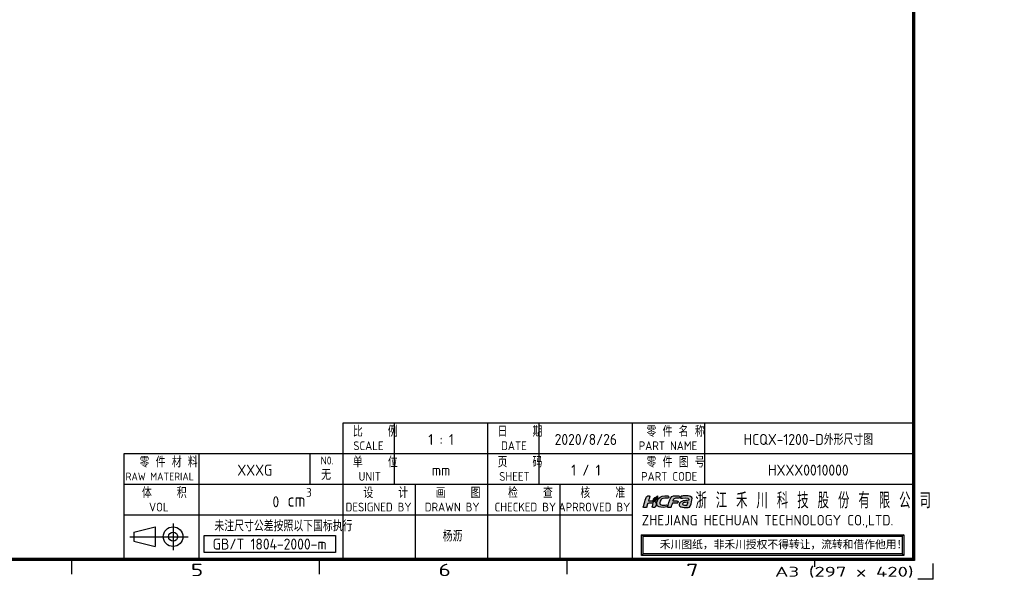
# Model space of a CAD drawing. Extents: x 0 to 443, y -346 to 299.
# Tile 22 of 42: x 219 to 443, y -346 to -218. Entities that reach past the tile are written whole.
import ezdxf
from ezdxf.enums import TextEntityAlignment as Align

# ---------------------------------------------------------------- set-up
doc = ezdxf.new("R2010")
doc.units = 0
doc.header["$LTSCALE"] = 23.1
doc.header["$MEASUREMENT"] = 0
doc.layers.get('0').update_dxf_attribs({"linetype": 'CONTINUOUS'})
doc.layers.add('限高区域④', color=3, linetype='CONTINUOUS')
doc.layers.add('限高区域⑤', color=4, linetype='CONTINUOUS')
doc.styles.get("Standard").update_dxf_attribs({"font": 'isocp3.shx', "bigfont": 'gbcbig.shx'})

# ---------------------------------------------------------------- blocks, each defined once
blk = doc.blocks.new('*T1')
at = {"linetype": 'ByBlock', "width": 1.656197}
blk.add_text('A3 (297 x 420)', height=2, dxfattribs=at).set_placement((367, 16), (395, 16), align=Align.FIT)
blk = doc.blocks.new('hcfa')
at = {"layer": '限高区域⑤'}
h = blk.add_hatch(color=164, dxfattribs=at)
edge = h.paths.add_edge_path()
edge.add_spline(control_points=[(7.07, 2.36), (6.56, 2.36), (5.94, 2.45), (5.68, 1.95)], knot_values=[0.842105, 0.842105, 0.842105, 0.842105, 0.894737, 0.894737, 0.894737, 0.894737], degree=3, periodic=0)
edge.add_spline(control_points=[(5.68, 1.95), (5.5, 1.6), (5.1, 0.37), (5.04, 0.05)], knot_values=[0.894737, 0.894737, 0.894737, 0.894737, 1, 1, 1, 1], degree=3, periodic=0)
edge.add_spline(control_points=[(5.04, 0.05), (5.04, 0.02), (5.04, -0.03), (5.11, -0.03), (5.11, -0.03), (5.11, -0.03), (5.64, -0.03), (5.64, -0.03)], knot_values=[0, 0, 0, 0, 0.052632, 0.052632, 0.052632, 0.052632, 0.105263, 0.105263, 0.105263, 0.105263], degree=3, periodic=0)
edge.add_spline(control_points=[(5.64, -0.03), (5.76, -0.03), (5.74, 0.02), (5.79, 0.22)], knot_values=[0.105263, 0.105263, 0.105263, 0.105263, 0.157895, 0.157895, 0.157895, 0.157895], degree=3, periodic=0)
edge.add_spline(control_points=[(5.79, 0.22), (5.83, 0.33), (5.92, 0.77), (6.02, 0.82)], knot_values=[0.157895, 0.157895, 0.157895, 0.157895, 0.210526, 0.210526, 0.210526, 0.210526], degree=3, periodic=0)
edge.add_spline(control_points=[(6.02, 0.82), (6.12, 0.94), (6.84, 0.81), (7.05, 0.86)], knot_values=[0.210526, 0.210526, 0.210526, 0.210526, 0.263158, 0.263158, 0.263158, 0.263158], degree=3, periodic=0)
edge.add_spline(control_points=[(7.05, 0.86), (7.09, 0.87), (7.11, 0.89), (7.12, 0.92)], knot_values=[0.263158, 0.263158, 0.263158, 0.263158, 0.315789, 0.315789, 0.315789, 0.315789], degree=3, periodic=0)
edge.add_spline(control_points=[(7.12, 0.92), (7.14, 0.97), (7.21, 1.14), (7.21, 1.2)], knot_values=[0.315789, 0.315789, 0.315789, 0.315789, 0.368421, 0.368421, 0.368421, 0.368421], degree=3, periodic=0)
edge.add_spline(control_points=[(7.21, 1.2), (7.21, 1.24), (7.23, 1.29), (7.18, 1.3)], knot_values=[0.368421, 0.368421, 0.368421, 0.368421, 0.421053, 0.421053, 0.421053, 0.421053], degree=3, periodic=0)
edge.add_spline(control_points=[(7.18, 1.3), (6.84, 1.38), (6.46, 1.35), (6.12, 1.32)], knot_values=[0.421053, 0.421053, 0.421053, 0.421053, 0.473684, 0.473684, 0.473684, 0.473684], degree=3, periodic=0)
edge.add_spline(control_points=[(6.12, 1.32), (6.12, 1.37), (6.16, 1.49), (6.17, 1.54)], knot_values=[0.473684, 0.473684, 0.473684, 0.473684, 0.526316, 0.526316, 0.526316, 0.526316], degree=3, periodic=0)
edge.add_spline(control_points=[(6.17, 1.54), (6.24, 1.77), (6.43, 1.86), (6.7, 1.86), (6.7, 1.86), (6.7, 1.86), (7.19, 1.86), (7.19, 1.86)], knot_values=[0.526316, 0.526316, 0.526316, 0.526316, 0.578947, 0.578947, 0.578947, 0.578947, 0.631579, 0.631579, 0.631579, 0.631579], degree=3, periodic=0)
edge.add_spline(control_points=[(7.19, 1.86), (7.31, 1.86), (7.45, 1.84), (7.48, 1.91)], knot_values=[0.631579, 0.631579, 0.631579, 0.631579, 0.684211, 0.684211, 0.684211, 0.684211], degree=3, periodic=0)
edge.add_spline(control_points=[(7.48, 1.91), (7.5, 1.96), (7.57, 2.13), (7.57, 2.19)], knot_values=[0.684211, 0.684211, 0.684211, 0.684211, 0.736842, 0.736842, 0.736842, 0.736842], degree=3, periodic=0)
edge.add_spline(control_points=[(7.57, 2.19), (7.57, 2.25), (7.56, 2.29), (7.49, 2.32)], knot_values=[0.736842, 0.736842, 0.736842, 0.736842, 0.789474, 0.789474, 0.789474, 0.789474], degree=3, periodic=0)
edge.add_spline(control_points=[(7.49, 2.32), (7.38, 2.36), (7.17, 2.36), (7.07, 2.36)], knot_values=[0.789474, 0.789474, 0.789474, 0.789474, 0.842105, 0.842105, 0.842105, 0.842105], degree=3, periodic=0)
edge = h.paths.add_edge_path()
edge.add_spline(control_points=[(3.72, 1.65), (4.08, 2.02), (4.83, 1.84), (5.23, 1.86)], knot_values=[0.538462, 0.538462, 0.538462, 0.538462, 0.615385, 0.615385, 0.615385, 0.615385], degree=3, periodic=0)
edge.add_spline(control_points=[(5.23, 1.86), (5.27, 1.86), (5.31, 2.17), (5.2, 2.29)], knot_values=[0.615385, 0.615385, 0.615385, 0.615385, 0.692308, 0.692308, 0.692308, 0.692308], degree=3, periodic=0)
edge.add_spline(control_points=[(5.2, 2.29), (5.15, 2.34), (5.05, 2.36), (4.95, 2.37)], knot_values=[0.692308, 0.692308, 0.692308, 0.692308, 0.769231, 0.769231, 0.769231, 0.769231], degree=3, periodic=0)
edge.add_spline(control_points=[(4.95, 2.37), (4.27, 2.4), (3.51, 2.36), (3.08, 1.72)], knot_values=[0.769231, 0.769231, 0.769231, 0.769231, 0.846154, 0.846154, 0.846154, 0.846154], degree=3, periodic=0)
edge.add_spline(control_points=[(3.08, 1.72), (2.87, 1.41), (2.66, 0.72), (2.88, 0.37)], knot_values=[0.846154, 0.846154, 0.846154, 0.846154, 1, 1, 1, 1], degree=3, periodic=0)
edge.add_spline(control_points=[(2.88, 0.37), (2.95, 0.26), (3.06, 0.13), (3.25, 0.08)], knot_values=[0, 0, 0, 0, 0.076923, 0.076923, 0.076923, 0.076923], degree=3, periodic=0)
edge.add_spline(control_points=[(3.25, 0.08), (3.71, -0.04), (4.59, -0.06), (4.85, 0.08)], knot_values=[0.076923, 0.076923, 0.076923, 0.076923, 0.153846, 0.153846, 0.153846, 0.153846], degree=3, periodic=0)
edge.add_spline(control_points=[(4.85, 0.08), (4.96, 0.13), (5.03, 0.39), (5, 0.47)], knot_values=[0.153846, 0.153846, 0.153846, 0.153846, 0.230769, 0.230769, 0.230769, 0.230769], degree=3, periodic=0)
edge.add_spline(control_points=[(5, 0.47), (4.99, 0.51), (4.61, 0.46), (4.52, 0.46)], knot_values=[0.230769, 0.230769, 0.230769, 0.230769, 0.307692, 0.307692, 0.307692, 0.307692], degree=3, periodic=0)
edge.add_spline(control_points=[(4.52, 0.46), (4.29, 0.45), (3.89, 0.42), (3.69, 0.5)], knot_values=[0.307692, 0.307692, 0.307692, 0.307692, 0.384615, 0.384615, 0.384615, 0.384615], degree=3, periodic=0)
edge.add_spline(control_points=[(3.69, 0.5), (3.51, 0.58), (3.39, 0.62), (3.39, 0.8)], knot_values=[0.384615, 0.384615, 0.384615, 0.384615, 0.461538, 0.461538, 0.461538, 0.461538], degree=3, periodic=0)
edge.add_spline(control_points=[(3.39, 0.8), (3.39, 1.04), (3.54, 1.47), (3.72, 1.65)], knot_values=[0.461538, 0.461538, 0.461538, 0.461538, 0.538462, 0.538462, 0.538462, 0.538462], degree=3, periodic=0)
edge = h.paths.add_edge_path()
edge.add_spline(control_points=[(1.07, 1.31), (1.08, 1.43), (1.2, 1.78), (1.24, 1.9)], knot_values=[0.68, 0.68, 0.68, 0.68, 0.72, 0.72, 0.72, 0.72], degree=3, periodic=0)
edge.add_spline(control_points=[(1.24, 1.9), (1.26, 1.97), (1.36, 2.23), (1.36, 2.28)], knot_values=[0.72, 0.72, 0.72, 0.72, 0.76, 0.76, 0.76, 0.76], degree=3, periodic=0)
edge.add_spline(control_points=[(1.36, 2.28), (1.36, 2.39), (1.07, 2.39), (0.92, 2.35)], knot_values=[0.76, 0.76, 0.76, 0.76, 0.8, 0.8, 0.8, 0.8], degree=3, periodic=0)
edge.add_spline(control_points=[(0.92, 2.35), (0.83, 2.31), (0.74, 2.24), (0.68, 2.17)], knot_values=[0.8, 0.8, 0.8, 0.8, 0.84, 0.84, 0.84, 0.84], degree=3, periodic=0)
edge.add_spline(control_points=[(0.68, 2.17), (0.61, 2.08), (0.53, 1.93), (0.5, 1.82)], knot_values=[0.84, 0.84, 0.84, 0.84, 0.88, 0.88, 0.88, 0.88], degree=3, periodic=0)
edge.add_spline(control_points=[(0.5, 1.82), (0.35, 1.34), (0.22, 0.86), (0.09, 0.38)], knot_values=[0.88, 0.88, 0.88, 0.88, 0.92, 0.92, 0.92, 0.92], degree=3, periodic=0)
edge.add_spline(control_points=[(0.09, 0.38), (0.07, 0.32), (-0.01, 0.1), (-0.01, 0.05)], knot_values=[0.92, 0.92, 0.92, 0.92, 1, 1, 1, 1], degree=3, periodic=0)
edge.add_spline(control_points=[(-0.01, 0.05), (-0.01, 0.02), (-0.01, -0.03), (0.06, -0.03), (0.06, -0.03), (0.06, -0.03), (0.59, -0.03), (0.59, -0.03)], knot_values=[0, 0, 0, 0, 0.04, 0.04, 0.04, 0.04, 0.08, 0.08, 0.08, 0.08], degree=3, periodic=0)
edge.add_spline(control_points=[(0.59, -0.03), (0.71, -0.03), (0.72, 0.1), (0.75, 0.22), (0.75, 0.22), (0.75, 0.22), (0.89, 0.69), (0.89, 0.69)], knot_values=[0.08, 0.08, 0.08, 0.08, 0.12, 0.12, 0.12, 0.12, 0.16, 0.16, 0.16, 0.16], degree=3, periodic=0)
edge.add_spline(control_points=[(0.89, 0.69), (0.91, 0.76), (0.93, 0.77), (0.99, 0.8)], knot_values=[0.16, 0.16, 0.16, 0.16, 0.2, 0.2, 0.2, 0.2], degree=3, periodic=0)
edge.add_spline(control_points=[(0.99, 0.8), (1.12, 0.86), (1.89, 0.9), (1.97, 0.81)], knot_values=[0.2, 0.2, 0.2, 0.2, 0.24, 0.24, 0.24, 0.24], degree=3, periodic=0)
edge.add_spline(control_points=[(1.97, 0.81), (2.06, 0.7), (1.94, 0.45), (1.89, 0.3)], knot_values=[0.24, 0.24, 0.24, 0.24, 0.28, 0.28, 0.28, 0.28], degree=3, periodic=0)
edge.add_spline(control_points=[(1.89, 0.3), (1.87, 0.21), (1.75, -0.03), (1.9, -0.03), (1.9, -0.03), (1.9, -0.03), (2.39, -0.03), (2.39, -0.03)], knot_values=[0.28, 0.28, 0.28, 0.28, 0.32, 0.32, 0.32, 0.32, 0.36, 0.36, 0.36, 0.36], degree=3, periodic=0)
edge.add_spline(control_points=[(2.39, -0.03), (2.47, -0.03), (2.66, 0.65), (2.66, 0.77)], knot_values=[0.36, 0.36, 0.36, 0.36, 0.4, 0.4, 0.4, 0.4], degree=3, periodic=0)
edge.add_spline(control_points=[(2.66, 0.77), (2.66, 0.98), (2.57, 1.1), (2.45, 1.19)], knot_values=[0.4, 0.4, 0.4, 0.4, 0.44, 0.44, 0.44, 0.44], degree=3, periodic=0)
edge.add_spline(control_points=[(2.45, 1.19), (2.4, 1.22), (2.34, 1.25), (2.28, 1.27)], knot_values=[0.44, 0.44, 0.44, 0.44, 0.48, 0.48, 0.48, 0.48], degree=3, periodic=0)
edge.add_spline(control_points=[(2.28, 1.27), (2.25, 1.27), (2.22, 1.27), (2.19, 1.26)], knot_values=[0.48, 0.48, 0.48, 0.48, 0.52, 0.52, 0.52, 0.52], degree=3, periodic=0)
edge.add_spline(control_points=[(2.19, 1.26), (2.15, 1.09), (2.21, 1.14), (2.01, 1.05)], knot_values=[0.52, 0.52, 0.52, 0.52, 0.56, 0.56, 0.56, 0.56], degree=3, periodic=0)
edge.add_spline(control_points=[(2.01, 1.05), (1.98, 1.04), (2, 1.04), (1.96, 1.03)], knot_values=[0.56, 0.56, 0.56, 0.56, 0.6, 0.6, 0.6, 0.6], degree=3, periodic=0)
edge.add_spline(control_points=[(1.96, 1.03), (1.96, 1.1), (1.99, 1.22), (2.03, 1.33)], knot_values=[0.6, 0.6, 0.6, 0.6, 0.64, 0.64, 0.64, 0.64], degree=3, periodic=0)
edge.add_spline(control_points=[(2.03, 1.33), (1.71, 1.37), (1.35, 1.32), (1.07, 1.31)], knot_values=[0.64, 0.64, 0.64, 0.64, 0.68, 0.68, 0.68, 0.68], degree=3, periodic=0)
edge = h.paths.add_edge_path()
edge.add_spline(control_points=[(9.76, 0.39), (9.93, 0.81), (10.07, 1.5), (10.1, 1.82)], knot_values=[0, 0, 0, 0, 0.045455, 0.045455, 0.045455, 0.045455], degree=3, periodic=0)
edge.add_spline(control_points=[(10.1, 1.82), (10.09, 1.99), (10.01, 2.14), (9.78, 2.25)], knot_values=[0.909091, 0.909091, 0.909091, 0.909091, 1, 1, 1, 1], degree=3, periodic=0)
edge.add_spline(control_points=[(9.78, 2.25), (9.53, 2.38), (9.13, 2.37), (8.82, 2.37)], knot_values=[0.863636, 0.863636, 0.863636, 0.863636, 0.909091, 0.909091, 0.909091, 0.909091], degree=3, periodic=0)
edge.add_spline(control_points=[(8.82, 2.37), (8.55, 2.37), (8.28, 2.37), (8.04, 2.34)], knot_values=[0.818182, 0.818182, 0.818182, 0.818182, 0.863636, 0.863636, 0.863636, 0.863636], degree=3, periodic=0)
edge.add_spline(control_points=[(8.04, 2.34), (7.98, 2.33), (7.9, 2.32), (7.86, 2.29)], knot_values=[0.772727, 0.772727, 0.772727, 0.772727, 0.818182, 0.818182, 0.818182, 0.818182], degree=3, periodic=0)
edge.add_spline(control_points=[(7.86, 2.29), (7.79, 2.25), (7.73, 2), (7.71, 1.93)], knot_values=[0.727273, 0.727273, 0.727273, 0.727273, 0.772727, 0.772727, 0.772727, 0.772727], degree=3, periodic=0)
edge.add_spline(control_points=[(7.71, 1.93), (7.7, 1.89), (7.68, 1.86), (7.72, 1.86)], knot_values=[0.681818, 0.681818, 0.681818, 0.681818, 0.727273, 0.727273, 0.727273, 0.727273], degree=3, periodic=0)
edge.add_spline(control_points=[(7.72, 1.86), (8.06, 1.9), (9.44, 2.11), (9.44, 1.71)], knot_values=[0.636364, 0.636364, 0.636364, 0.636364, 0.681818, 0.681818, 0.681818, 0.681818], degree=3, periodic=0)
edge.add_spline(control_points=[(9.44, 1.71), (9.44, 1.65), (9.43, 1.5), (9.4, 1.48)], knot_values=[0.590909, 0.590909, 0.590909, 0.590909, 0.636364, 0.636364, 0.636364, 0.636364], degree=3, periodic=0)
edge.add_spline(control_points=[(9.4, 1.48), (9.39, 1.47), (9.38, 1.47), (9.36, 1.47)], knot_values=[0.545455, 0.545455, 0.545455, 0.545455, 0.590909, 0.590909, 0.590909, 0.590909], degree=3, periodic=0)
edge.add_spline(control_points=[(9.36, 1.47), (8.99, 1.39), (8.61, 1.41), (8.23, 1.31)], knot_values=[0.5, 0.5, 0.5, 0.5, 0.545455, 0.545455, 0.545455, 0.545455], degree=3, periodic=0)
edge.add_spline(control_points=[(8.23, 1.31), (8.05, 1.26), (7.85, 1.18), (7.71, 1.07)], knot_values=[0.454545, 0.454545, 0.454545, 0.454545, 0.5, 0.5, 0.5, 0.5], degree=3, periodic=0)
edge.add_spline(control_points=[(7.71, 1.07), (7.64, 1.01), (7.57, 0.94), (7.52, 0.87)], knot_values=[0.409091, 0.409091, 0.409091, 0.409091, 0.454545, 0.454545, 0.454545, 0.454545], degree=3, periodic=0)
edge.add_spline(control_points=[(7.52, 0.87), (7.44, 0.72), (7.38, 0.48), (7.47, 0.32)], knot_values=[0.363636, 0.363636, 0.363636, 0.363636, 0.409091, 0.409091, 0.409091, 0.409091], degree=3, periodic=0)
edge.add_spline(control_points=[(7.47, 0.32), (7.5, 0.28), (7.53, 0.24), (7.57, 0.21)], knot_values=[0.318182, 0.318182, 0.318182, 0.318182, 0.363636, 0.363636, 0.363636, 0.363636], degree=3, periodic=0)
edge.add_spline(control_points=[(7.57, 0.21), (7.78, -0.01), (8.48, -0.04), (8.78, -0.02)], knot_values=[0.272727, 0.272727, 0.272727, 0.272727, 0.318182, 0.318182, 0.318182, 0.318182], degree=3, periodic=0)
edge.add_spline(control_points=[(8.78, -0.02), (8.82, -0.02), (8.85, -0.02), (8.96, -0.01)], knot_values=[0.227273, 0.227273, 0.227273, 0.227273, 0.272727, 0.272727, 0.272727, 0.272727], degree=3, periodic=0)
edge.add_spline(control_points=[(8.96, -0.01), (8.96, -0.01), (8.95, -0.04), (8.95, -0.04)], knot_values=[0.181818, 0.181818, 0.181818, 0.181818, 0.227273, 0.227273, 0.227273, 0.227273], degree=3, periodic=0)
edge.add_spline(control_points=[(8.95, -0.04), (8.95, -0.04), (8.95, -0.04), (8.96, -0.04)], knot_values=[0.136364, 0.136364, 0.136364, 0.136364, 0.181818, 0.181818, 0.181818, 0.181818], degree=3, periodic=0)
edge.add_spline(control_points=[(8.96, -0.04), (9.17, -0.04), (9.51, -0.01), (9.57, 0.04)], knot_values=[0.090909, 0.090909, 0.090909, 0.090909, 0.136364, 0.136364, 0.136364, 0.136364], degree=3, periodic=0)
edge.add_spline(control_points=[(9.57, 0.04), (9.64, 0.1), (9.72, 0.29), (9.76, 0.39)], knot_values=[0.045455, 0.045455, 0.045455, 0.045455, 0.090909, 0.090909, 0.090909, 0.090909], degree=3, periodic=0)
edge = h.paths.add_edge_path(flags=16)
edge.add_spline(control_points=[(9.27, 1.06), (9.24, 0.91), (9.12, 0.54), (9.07, 0.41)], knot_values=[0.6, 0.6, 0.6, 0.6, 1, 1, 1, 1], degree=3, periodic=0)
edge.add_spline(control_points=[(9.07, 0.41), (8.88, 0.41), (8.11, 0.36), (8.11, 0.65)], knot_values=[0, 0, 0, 0, 0.2, 0.2, 0.2, 0.2], degree=3, periodic=0)
edge.add_spline(control_points=[(8.11, 0.65), (8.11, 0.76), (8.19, 0.85), (8.26, 0.9)], knot_values=[0.2, 0.2, 0.2, 0.2, 0.4, 0.4, 0.4, 0.4], degree=3, periodic=0)
edge.add_spline(control_points=[(8.26, 0.9), (8.43, 1.01), (9.09, 1.06), (9.27, 1.06)], knot_values=[0.4, 0.4, 0.4, 0.4, 0.6, 0.6, 0.6, 0.6], degree=3, periodic=0)
h = blk.add_hatch(color=82, dxfattribs=at)
edge = h.paths.add_edge_path()
edge.add_spline(control_points=[(2.71, 1.97), (2.54, 1.64), (2.3, 1.69), (2.12, 1.4)], knot_values=[0.823529, 0.823529, 0.823529, 0.823529, 0.882353, 0.882353, 0.882353, 0.882353], degree=3, periodic=0)
edge.add_spline(control_points=[(2.12, 1.4), (2.08, 1.35), (2.02, 1.18), (2.02, 1.11)], knot_values=[0.882353, 0.882353, 0.882353, 0.882353, 1, 1, 1, 1], degree=3, periodic=0)
edge.add_spline(control_points=[(2.02, 1.11), (2.03, 1.11), (2.03, 1.11), (2.04, 1.12)], knot_values=[0, 0, 0, 0, 0.058824, 0.058824, 0.058824, 0.058824], degree=3, periodic=0)
edge.add_spline(control_points=[(2.04, 1.12), (2.14, 1.16), (2.1, 1.13), (2.13, 1.24)], knot_values=[0.058824, 0.058824, 0.058824, 0.058824, 0.117647, 0.117647, 0.117647, 0.117647], degree=3, periodic=0)
edge.add_spline(control_points=[(2.13, 1.24), (2.14, 1.27), (2.14, 1.28), (2.15, 1.31)], knot_values=[0.117647, 0.117647, 0.117647, 0.117647, 0.176471, 0.176471, 0.176471, 0.176471], degree=3, periodic=0)
edge.add_spline(control_points=[(2.15, 1.31), (2.51, 1.32), (2.84, 1.56), (2.9, 1.92)], knot_values=[0.176471, 0.176471, 0.176471, 0.176471, 0.235294, 0.235294, 0.235294, 0.235294], degree=3, periodic=0)
edge.add_spline(control_points=[(2.9, 1.92), (2.91, 1.98), (2.92, 2.04), (2.92, 2.11)], knot_values=[0.235294, 0.235294, 0.235294, 0.235294, 0.294118, 0.294118, 0.294118, 0.294118], degree=3, periodic=0)
edge.add_spline(control_points=[(2.92, 2.11), (2.92, 2.11), (2.92, 2.25), (2.92, 2.25)], knot_values=[0.294118, 0.294118, 0.294118, 0.294118, 0.352941, 0.352941, 0.352941, 0.352941], degree=3, periodic=0)
edge.add_spline(control_points=[(2.92, 2.25), (2.92, 2.29), (2.92, 2.32), (2.92, 2.37)], knot_values=[0.352941, 0.352941, 0.352941, 0.352941, 0.411765, 0.411765, 0.411765, 0.411765], degree=3, periodic=0)
edge.add_spline(control_points=[(2.92, 2.37), (2.87, 2.37), (2.88, 2.33), (2.79, 2.25)], knot_values=[0.411765, 0.411765, 0.411765, 0.411765, 0.470588, 0.470588, 0.470588, 0.470588], degree=3, periodic=0)
edge.add_spline(control_points=[(2.79, 2.25), (2.66, 2.14), (2.52, 2.13), (2.35, 2.01)], knot_values=[0.470588, 0.470588, 0.470588, 0.470588, 0.529412, 0.529412, 0.529412, 0.529412], degree=3, periodic=0)
edge.add_spline(control_points=[(2.35, 2.01), (2.26, 1.95), (2.18, 1.87), (2.13, 1.77)], knot_values=[0.529412, 0.529412, 0.529412, 0.529412, 0.588235, 0.588235, 0.588235, 0.588235], degree=3, periodic=0)
edge.add_spline(control_points=[(2.13, 1.77), (2.11, 1.72), (2.08, 1.67), (2.07, 1.6)], knot_values=[0.588235, 0.588235, 0.588235, 0.588235, 0.647059, 0.647059, 0.647059, 0.647059], degree=3, periodic=0)
edge.add_spline(control_points=[(2.07, 1.6), (2.07, 1.59), (2.05, 1.39), (2.08, 1.39)], knot_values=[0.647059, 0.647059, 0.647059, 0.647059, 0.705882, 0.705882, 0.705882, 0.705882], degree=3, periodic=0)
edge.add_spline(control_points=[(2.08, 1.39), (2.1, 1.46), (2.17, 1.57), (2.3, 1.65)], knot_values=[0.705882, 0.705882, 0.705882, 0.705882, 0.764706, 0.764706, 0.764706, 0.764706], degree=3, periodic=0)
edge.add_spline(control_points=[(2.3, 1.65), (2.49, 1.77), (2.61, 1.83), (2.71, 1.97)], knot_values=[0.764706, 0.764706, 0.764706, 0.764706, 0.823529, 0.823529, 0.823529, 0.823529], degree=3, periodic=0)
at = {"layer": '限高区域④', "color": 164}
for points, knots in [([(-0.01, 0.05), (-0.01, 0.02), (-0.01, -0.03), (0.06, -0.03), (0.06, -0.03), (0.06, -0.03), (0.59, -0.03), (0.59, -0.03), (0.59, -0.03), (0.71, -0.03), (0.72, 0.1), (0.75, 0.22), (0.75, 0.22), (0.75, 0.22), (0.89, 0.69), (0.89, 0.69), (0.89, 0.69), (0.91, 0.76), (0.93, 0.77), (0.99, 0.8), (0.99, 0.8), (1.12, 0.86), (1.89, 0.9), (1.97, 0.81), (1.97, 0.81), (2.06, 0.7), (1.94, 0.45), (1.89, 0.3), (1.89, 0.3), (1.87, 0.21), (1.75, -0.03), (1.9, -0.03), (1.9, -0.03), (1.9, -0.03), (2.39, -0.03), (2.39, -0.03), (2.39, -0.03), (2.47, -0.03), (2.66, 0.65), (2.66, 0.77), (2.66, 0.77), (2.66, 0.98), (2.57, 1.1), (2.45, 1.19), (2.45, 1.19), (2.4, 1.22), (2.34, 1.25), (2.28, 1.27), (2.28, 1.27), (2.25, 1.27), (2.22, 1.27), (2.19, 1.26), (2.19, 1.26), (2.15, 1.09), (2.21, 1.14), (2.01, 1.05), (2.01, 1.05), (1.98, 1.04), (2, 1.04), (1.96, 1.03), (1.96, 1.03), (1.96, 1.1), (1.99, 1.22), (2.03, 1.33), (2.03, 1.33), (1.71, 1.37), (1.35, 1.32), (1.07, 1.31), (1.07, 1.31), (1.08, 1.43), (1.2, 1.78), (1.24, 1.9), (1.24, 1.9), (1.26, 1.97), (1.36, 2.23), (1.36, 2.28), (1.36, 2.28), (1.36, 2.39), (1.07, 2.39), (0.92, 2.35), (0.92, 2.35), (0.83, 2.31), (0.74, 2.24), (0.68, 2.17), (0.68, 2.17), (0.61, 2.08), (0.53, 1.93), (0.5, 1.82), (0.5, 1.82), (0.35, 1.34), (0.22, 0.86), (0.09, 0.38), (0.09, 0.38), (0.07, 0.32), (-0.01, 0.1), (-0.01, 0.05)], [0, 0, 0, 0, 0.04, 0.04, 0.04, 0.04, 0.08, 0.08, 0.08, 0.08, 0.12, 0.12, 0.12, 0.12, 0.16, 0.16, 0.16, 0.16, 0.2, 0.2, 0.2, 0.2, 0.24, 0.24, 0.24, 0.24, 0.28, 0.28, 0.28, 0.28, 0.32, 0.32, 0.32, 0.32, 0.36, 0.36, 0.36, 0.36, 0.4, 0.4, 0.4, 0.4, 0.44, 0.44, 0.44, 0.44, 0.48, 0.48, 0.48, 0.48, 0.52, 0.52, 0.52, 0.52, 0.56, 0.56, 0.56, 0.56, 0.6, 0.6, 0.6, 0.6, 0.64, 0.64, 0.64, 0.64, 0.68, 0.68, 0.68, 0.68, 0.72, 0.72, 0.72, 0.72, 0.76, 0.76, 0.76, 0.76, 0.8, 0.8, 0.8, 0.8, 0.84, 0.84, 0.84, 0.84, 0.88, 0.88, 0.88, 0.88, 0.92, 0.92, 0.92, 0.92, 1, 1, 1, 1]), ([(2.88, 0.37), (2.95, 0.26), (3.06, 0.13), (3.25, 0.08), (3.25, 0.08), (3.71, -0.04), (4.59, -0.06), (4.85, 0.08), (4.85, 0.08), (4.96, 0.13), (5.03, 0.39), (5, 0.47), (5, 0.47), (4.99, 0.51), (4.61, 0.46), (4.52, 0.46), (4.52, 0.46), (4.29, 0.45), (3.89, 0.42), (3.69, 0.5), (3.69, 0.5), (3.51, 0.58), (3.39, 0.62), (3.39, 0.8), (3.39, 0.8), (3.39, 1.04), (3.54, 1.47), (3.72, 1.65), (3.72, 1.65), (4.08, 2.02), (4.83, 1.84), (5.23, 1.86), (5.23, 1.86), (5.27, 1.86), (5.31, 2.17), (5.2, 2.29), (5.2, 2.29), (5.15, 2.34), (5.05, 2.36), (4.95, 2.37), (4.95, 2.37), (4.27, 2.4), (3.51, 2.36), (3.08, 1.72), (3.08, 1.72), (2.87, 1.41), (2.66, 0.72), (2.88, 0.37)], [0, 0, 0, 0, 0.076923, 0.076923, 0.076923, 0.076923, 0.153846, 0.153846, 0.153846, 0.153846, 0.230769, 0.230769, 0.230769, 0.230769, 0.307692, 0.307692, 0.307692, 0.307692, 0.384615, 0.384615, 0.384615, 0.384615, 0.461538, 0.461538, 0.461538, 0.461538, 0.538462, 0.538462, 0.538462, 0.538462, 0.615385, 0.615385, 0.615385, 0.615385, 0.692308, 0.692308, 0.692308, 0.692308, 0.769231, 0.769231, 0.769231, 0.769231, 0.846154, 0.846154, 0.846154, 0.846154, 1, 1, 1, 1]), ([(5.04, 0.05), (5.04, 0.02), (5.04, -0.03), (5.11, -0.03), (5.11, -0.03), (5.11, -0.03), (5.64, -0.03), (5.64, -0.03), (5.64, -0.03), (5.76, -0.03), (5.74, 0.02), (5.79, 0.22), (5.79, 0.22), (5.83, 0.33), (5.92, 0.77), (6.02, 0.82), (6.02, 0.82), (6.12, 0.94), (6.84, 0.81), (7.05, 0.86), (7.05, 0.86), (7.09, 0.87), (7.11, 0.89), (7.12, 0.92), (7.12, 0.92), (7.14, 0.97), (7.21, 1.14), (7.21, 1.2), (7.21, 1.2), (7.21, 1.24), (7.23, 1.29), (7.18, 1.3), (7.18, 1.3), (6.84, 1.38), (6.46, 1.35), (6.12, 1.32), (6.12, 1.32), (6.12, 1.37), (6.16, 1.49), (6.17, 1.54), (6.17, 1.54), (6.24, 1.77), (6.43, 1.86), (6.7, 1.86), (6.7, 1.86), (6.7, 1.86), (7.19, 1.86), (7.19, 1.86), (7.19, 1.86), (7.31, 1.86), (7.45, 1.84), (7.48, 1.91), (7.48, 1.91), (7.5, 1.96), (7.57, 2.13), (7.57, 2.19), (7.57, 2.19), (7.57, 2.25), (7.56, 2.29), (7.49, 2.32), (7.49, 2.32), (7.38, 2.36), (7.17, 2.36), (7.07, 2.36), (7.07, 2.36), (6.56, 2.36), (5.94, 2.45), (5.68, 1.95), (5.68, 1.95), (5.5, 1.6), (5.1, 0.37), (5.04, 0.05)], [0, 0, 0, 0, 0.052632, 0.052632, 0.052632, 0.052632, 0.105263, 0.105263, 0.105263, 0.105263, 0.157895, 0.157895, 0.157895, 0.157895, 0.210526, 0.210526, 0.210526, 0.210526, 0.263158, 0.263158, 0.263158, 0.263158, 0.315789, 0.315789, 0.315789, 0.315789, 0.368421, 0.368421, 0.368421, 0.368421, 0.421053, 0.421053, 0.421053, 0.421053, 0.473684, 0.473684, 0.473684, 0.473684, 0.526316, 0.526316, 0.526316, 0.526316, 0.578947, 0.578947, 0.578947, 0.578947, 0.631579, 0.631579, 0.631579, 0.631579, 0.684211, 0.684211, 0.684211, 0.684211, 0.736842, 0.736842, 0.736842, 0.736842, 0.789474, 0.789474, 0.789474, 0.789474, 0.842105, 0.842105, 0.842105, 0.842105, 0.894737, 0.894737, 0.894737, 0.894737, 1, 1, 1, 1]), ([(10.1, 1.82), (10.07, 1.5), (9.93, 0.81), (9.76, 0.39), (9.76, 0.39), (9.72, 0.29), (9.64, 0.1), (9.57, 0.04), (9.57, 0.04), (9.51, -0.01), (9.17, -0.04), (8.96, -0.04), (8.96, -0.04), (8.95, -0.04), (8.95, -0.04), (8.95, -0.04), (8.95, -0.04), (8.95, -0.04), (8.96, -0.01), (8.96, -0.01), (8.96, -0.01), (8.85, -0.02), (8.82, -0.02), (8.78, -0.02), (8.78, -0.02), (8.48, -0.04), (7.78, -0.01), (7.57, 0.21), (7.57, 0.21), (7.53, 0.24), (7.5, 0.28), (7.47, 0.32), (7.47, 0.32), (7.38, 0.48), (7.44, 0.72), (7.52, 0.87), (7.52, 0.87), (7.57, 0.94), (7.64, 1.01), (7.71, 1.07), (7.71, 1.07), (7.85, 1.18), (8.05, 1.26), (8.23, 1.31), (8.23, 1.31), (8.61, 1.41), (8.99, 1.39), (9.36, 1.47), (9.36, 1.47), (9.38, 1.47), (9.39, 1.47), (9.4, 1.48), (9.4, 1.48), (9.43, 1.5), (9.44, 1.65), (9.44, 1.71), (9.44, 1.71), (9.44, 2.11), (8.06, 1.9), (7.72, 1.86), (7.72, 1.86), (7.68, 1.86), (7.7, 1.89), (7.71, 1.93), (7.71, 1.93), (7.73, 2), (7.79, 2.25), (7.86, 2.29), (7.86, 2.29), (7.9, 2.32), (7.98, 2.33), (8.04, 2.34), (8.04, 2.34), (8.28, 2.37), (8.55, 2.37), (8.82, 2.37), (8.82, 2.37), (9.13, 2.37), (9.53, 2.38), (9.78, 2.25), (9.78, 2.25), (10.01, 2.14), (10.09, 1.99), (10.1, 1.82)], [0, 0, 0, 0, 0.045455, 0.045455, 0.045455, 0.045455, 0.090909, 0.090909, 0.090909, 0.090909, 0.136364, 0.136364, 0.136364, 0.136364, 0.181818, 0.181818, 0.181818, 0.181818, 0.227273, 0.227273, 0.227273, 0.227273, 0.272727, 0.272727, 0.272727, 0.272727, 0.318182, 0.318182, 0.318182, 0.318182, 0.363636, 0.363636, 0.363636, 0.363636, 0.409091, 0.409091, 0.409091, 0.409091, 0.454545, 0.454545, 0.454545, 0.454545, 0.5, 0.5, 0.5, 0.5, 0.545455, 0.545455, 0.545455, 0.545455, 0.590909, 0.590909, 0.590909, 0.590909, 0.636364, 0.636364, 0.636364, 0.636364, 0.681818, 0.681818, 0.681818, 0.681818, 0.727273, 0.727273, 0.727273, 0.727273, 0.772727, 0.772727, 0.772727, 0.772727, 0.818182, 0.818182, 0.818182, 0.818182, 0.863636, 0.863636, 0.863636, 0.863636, 0.909091, 0.909091, 0.909091, 0.909091, 1, 1, 1, 1]), ([(9.07, 0.41), (8.88, 0.41), (8.11, 0.36), (8.11, 0.65), (8.11, 0.65), (8.11, 0.76), (8.19, 0.85), (8.26, 0.9), (8.26, 0.9), (8.43, 1.01), (9.09, 1.06), (9.27, 1.06), (9.27, 1.06), (9.24, 0.91), (9.12, 0.54), (9.07, 0.41)], [0, 0, 0, 0, 0.2, 0.2, 0.2, 0.2, 0.4, 0.4, 0.4, 0.4, 0.6, 0.6, 0.6, 0.6, 1, 1, 1, 1])]:
    blk.add_open_spline(points, degree=3, knots=knots, dxfattribs=at)
at = {"layer": '限高区域④', "color": 82}
blk.add_open_spline([(2.02, 1.11), (2.03, 1.11), (2.03, 1.11), (2.04, 1.12), (2.04, 1.12), (2.14, 1.16), (2.1, 1.13), (2.13, 1.24), (2.13, 1.24), (2.14, 1.27), (2.14, 1.28), (2.15, 1.31), (2.15, 1.31), (2.51, 1.32), (2.84, 1.56), (2.9, 1.92), (2.9, 1.92), (2.91, 1.98), (2.92, 2.04), (2.92, 2.11), (2.92, 2.11), (2.92, 2.11), (2.92, 2.25), (2.92, 2.25), (2.92, 2.25), (2.92, 2.29), (2.92, 2.32), (2.92, 2.37), (2.92, 2.37), (2.87, 2.37), (2.88, 2.33), (2.79, 2.25), (2.79, 2.25), (2.66, 2.14), (2.52, 2.13), (2.35, 2.01), (2.35, 2.01), (2.26, 1.95), (2.18, 1.87), (2.13, 1.77), (2.13, 1.77), (2.11, 1.72), (2.08, 1.67), (2.07, 1.6), (2.07, 1.6), (2.07, 1.59), (2.05, 1.39), (2.08, 1.39), (2.08, 1.39), (2.1, 1.46), (2.17, 1.57), (2.3, 1.65), (2.3, 1.65), (2.49, 1.77), (2.61, 1.83), (2.71, 1.97), (2.71, 1.97), (2.54, 1.64), (2.3, 1.69), (2.12, 1.4), (2.12, 1.4), (2.08, 1.35), (2.02, 1.18), (2.02, 1.11)], degree=3, knots=[0, 0, 0, 0, 0.058824, 0.058824, 0.058824, 0.058824, 0.117647, 0.117647, 0.117647, 0.117647, 0.176471, 0.176471, 0.176471, 0.176471, 0.235294, 0.235294, 0.235294, 0.235294, 0.294118, 0.294118, 0.294118, 0.294118, 0.352941, 0.352941, 0.352941, 0.352941, 0.411765, 0.411765, 0.411765, 0.411765, 0.470588, 0.470588, 0.470588, 0.470588, 0.529412, 0.529412, 0.529412, 0.529412, 0.588235, 0.588235, 0.588235, 0.588235, 0.647059, 0.647059, 0.647059, 0.647059, 0.705882, 0.705882, 0.705882, 0.705882, 0.764706, 0.764706, 0.764706, 0.764706, 0.823529, 0.823529, 0.823529, 0.823529, 0.882353, 0.882353, 0.882353, 0.882353, 1, 1, 1, 1], dxfattribs=at)
blk = doc.blocks.new('A3')
for p, q in [((649.22, 294.65), (649.22, 4.69)), ((649.45, 294.88), (649.45, 4.47)), ((649.67, 295.1), (649.67, 4.24)), ((649.22, 35.61), (519.22, 35.61)), ((519.22, 35.61), (519.22, 4.69)), ((531.02, 21.61), (531.02, 35.61)), ((552.22, 35.61), (552.22, 4.69)), ((564.02, 21.61), (564.02, 35.61)), ((585.22, 35.61), (585.22, 4.69)), ((601.72, 35.61), (601.72, 21.61)), ((649.22, 28.61), (469.26, 28.61)), ((469.26, 28.61), (469.26, 4.69)), ((486.5, 4.69), (486.5, 28.61)), ((511.72, 28.61), (511.72, 21.61)), ((649.22, 21.61), (469.26, 21.61)), ((535.72, 21.61), (535.72, 4.69)), ((568.72, 21.61), (568.72, 4.69)), ((585.22, 14.61), (469.26, 14.61)), ((471.57, 10.71), (476.46, 11.92)), ((476.46, 11.92), (476.46, 7.41)), ((480.52, 12.66), (480.52, 6.62)), ((470.67, 9.67), (483.93, 9.67)), ((471.57, 10.71), (471.57, 8.62)), ((587.76, 9.76), (587.4, 10.11)), ((647.2, 10.11), (646.84, 9.76)), ((471.57, 8.62), (476.46, 7.41)), ((649.22, 4.69), (231.57, 4.69)), ((587.4, 5.37), (587.76, 5.73)), ((647.2, 5.37), (646.84, 5.73)), ((649.67, 4.24), (231.12, 4.24)), ((649.45, 4.47), (231.35, 4.47)), ((457.35, 4.47), (457.35, 1.08)), ((513.85, 4.47), (513.85, 1.08)), ((570.35, 4.47), (570.35, 1.08)), ((626.85, 4.47), (626.85, 2.77)), ((653.92, 0), (653.92, 3.54)), ((653.92, 0), (650.38, 0))]:
    blk.add_line(p, q)
for points in [[(487.58, 9.92), (517.59, 9.92), (517.59, 6.06), (487.58, 6.06)], [(587.4, 10.11), (647.2, 10.11), (647.2, 5.37), (587.4, 5.37)], [(587.76, 9.76), (646.84, 9.76), (646.84, 5.73), (587.76, 5.73)]]:
    blk.add_lwpolyline(points, close=True)
for radius in [2.25, 1.04]:
    blk.add_circle((480.52, 9.67), radius)
for name, p, xscale, yscale, zscale in [('hcfa', (587.8, 16.38), 1.1, 1.1, 1.1), ('*T1', (203.1, -17.54), 1.13, 1.13, 1.13)]:
    blk.add_blockref(name, p, dxfattribs=dict(xscale=xscale, yscale=yscale, zscale=zscale))
for s, height, p in [('比    例', 2.5, (521.54, 32.47)), ('日    期', 2.5, (554.54, 32.47)), ('零 件 名 称', 2.5, (588.51, 32.47)), ('SCALE', 2, (521.62, 29.43)), ('DATE', 2, (555.34, 29.43)), ('PART NAME', 2, (586.74, 29.43)), ('零 件 材 料', 2.5, (472.86, 25.47)), ('N0.', 1.8, (514.17, 26.15)), ('单    位', 2.5, (521.54, 25.47)), ('页    码', 2.5, (554.54, 25.47)), ('零 件 图 号', 2.5, (588.51, 25.47)), ('RAW MATERIAL', 1.8, (469.68, 22.51)), ('UNIT', 2, (522.83, 22.43)), ('SHEET', 2, (554.91, 22.43)), ('PART CODE', 2, (587.29, 22.43)), ('体    积', 2.5, (473.41, 18.47)), ('3', 2, (510.88, 18.78)), ('设    计', 2.5, (523.93, 18.47)), ('画    图', 2.5, (540.43, 18.47)), ('检    查', 2.5, (556.93, 18.47)), ('核    准', 2.5, (573.43, 18.47)), ('浙 江 禾 川 科 技 股 份 有 限 公 司', 3.6, (599.66, 16.13)), ('cm', 3, (506.61, 16.51)), ('VOL', 2, (475.03, 15.43)), ('DESIGNED BY', 2, (519.87, 15.43)), ('DRAWN BY', 2, (537.94, 15.43)), ('CHECKED BY', 2, (553.85, 15.43)), ('APRROVED BY ', 2, (568.46, 15.43)), ('未注尺寸公差按照以下国标执行', 2.5, (489.94, 10.9)), ('ZHEJIANG HECHUAN TECHNOLOGY CO.,LTD.', 2.4, (587.43, 12.24))]:
    blk.add_text(s, height=height).set_placement(p)
for s, width, p, p2 in [('5', 1.690842, (484.57, 0.66), (487.39, 0.66)), ('6', 1.667761, (541.07, 0.66), (543.89, 0.66)), ('7', 1.818182, (597.57, 0.66), (600.39, 0.66))]:
    blk.add_text(s, height=2.83, dxfattribs=dict(width=width)).set_placement(p, p2, align=Align.FIT)
at = {"insert": (591.55, 8.81), "char_height": 1.8, "attachment_point": 1}
blk.add_mtext_dynamic_manual_height_columns('{\\fMicrosoft YaHei|b0|i0|c134|p34;禾川图纸，非禾川授权不得转让，流转和借作他用\\fMicrosoft YaHei Light|b0|i0|c134|p34;！}', width=53.9728, gutter_width=12.5, heights=[0], dxfattribs=at)
for tag, p in [('XXXE', (541.66, 30.61)), ('XXXC', (574.68, 30.61)), ('XXXA', (625.44, 30.61)), ('XXXG', (499.17, 23.61)), ('XXXK', (515.42, 22.59)), ('XXXF', (541.66, 23.61)), ('XXXD', (574.68, 23.61)), ('XXXB', (625.44, 23.61)), ('XXXM', (502.54, 6.73))]:
    blk.add_attdef(tag, text='', height=2.5).set_placement(p, align=Align.CENTER)
blk.add_attdef('XXXJ', text='', height=2.5).set_placement((504.73, 17.63), align=Align.MIDDLE_RIGHT)
blk.add_attdef('XXXN', (542.03, 8.55), '', height=2.5)

msp = doc.modelspace()

# ---------------------------------------------------------------- block references
msp.add_blockref('A3', (-226.878, -346.011)).add_auto_attribs({'XXXM': 'GB/T 1804-2000-m', 'XXXJ': '0', 'XXXG': 'XXXG', 'XXXK': '无', 'XXXN': '杨沥', 'XXXE': '1 : 1', 'XXXF': 'mm', 'XXXD': '1 / 1', 'XXXC': '2020/8/26', 'XXXB': 'HXXX0010000', 'XXXA': 'HCQX-1200-D外形尺寸图'})

doc.saveas('drawing.dxf')
